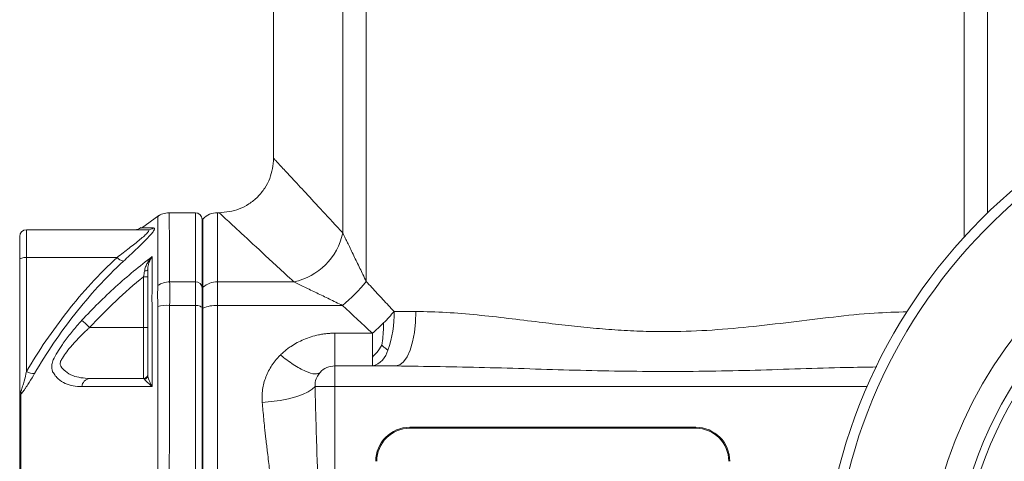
# Model space of a CAD drawing. Header units: millimetres. Extents: x 38 to 1003, y -143 to 975.
# Tile 22 of 28: x 702 to 847, y 786 to 851. Entities that reach past the tile are written whole.
import ezdxf

# ---------------------------------------------------------------- set-up
doc = ezdxf.new("R2010")
doc.units = ezdxf.units.MM

msp = doc.modelspace()

# ---------------------------------------------------------------- linework, layer by layer
at = {"color": 7, "linetype": 'Continuous', "lineweight": 15}
for p, q in [((739.76, 872.92), (739.76, 830.66)), ((749.92, 872.92), (749.92, 819.69)), ((753.36, 872.92), (753.36, 812.57)), ((722.92, 822.27), (720.34, 820.4)), ((728.26, 822.66), (724.41, 822.66)), ((729.38, 821.78), (729.26, 821.66)), ((729.26, 821.66), (729.26, 811.61)), ((731.76, 822.66), (731.51, 822.66)), ((703.46, 820.16), (703.46, 816.11)), ((721.26, 820.16), (703.46, 820.16)), ((702.46, 815.73), (702.46, 819.16)), ((702.46, 795.7), (702.46, 815.73)), ((703.46, 816.11), (703.46, 799.35)), ((716.76, 816.11), (703.46, 816.11)), ((720.66, 813.27), (721.26, 813.27)), ((720.66, 805.82), (720.66, 813.27)), ((724.49, 812.51), (728.26, 812.51)), ((728.26, 809.06), (728.26, 812.51)), ((729.38, 811.72), (729.26, 811.61)), ((729.26, 811.61), (729.26, 808.62)), ((729.38, 811.72), (729.38, 808.68)), ((731.51, 812.51), (731.51, 809.06)), ((742.73, 812.51), (731.51, 812.51)), ((724.49, 809.06), (728.26, 809.06)), ((728.26, 721.26), (728.26, 809.06)), ((729.38, 808.68), (729.26, 808.62)), ((729.26, 808.62), (729.26, 721.7)), ((729.38, 808.68), (729.38, 721.64)), ((749.85, 809.06), (731.51, 809.06)), ((731.51, 809.06), (731.51, 721.26)), ((757.45, 808.16), (760.65, 808.16)), ((712.73, 805.82), (720.66, 805.82)), ((720.66, 798.32), (720.66, 805.82)), ((720.66, 805.82), (721.26, 805.82)), ((748.76, 804.97), (748.76, 800.16)), ((748.76, 804.97), (754.26, 804.97)), ((757.72, 800.16), (748.76, 800.16)), ((748.76, 800.16), (748.76, 797.16)), ((720.79, 798.22), (720.66, 798.32)), ((746.58, 799.22), (746.45, 799)), ((745.85, 797.16), (748.76, 797.16)), ((748.76, 797.16), (748.76, 733.16)), ((759.76, 791.16), (759.76, 791.01)), ((759.76, 791.16), (801.76, 791.16)), ((801.76, 791.16), (801.76, 791.01)), ((801.76, 791.01), (759.76, 791.01))]:
    msp.add_line(p, q, dxfattribs=at)
at = {"color": 8, "linetype": 'Continuous', "lineweight": 15}
for p, q in [((841.16, 872.92), (841.16, 819.08)), ((844.61, 872.92), (844.61, 822.63)), ((728.26, 812.51), (728.26, 822.66)), ((729.38, 821.78), (729.38, 811.72)), ((731.51, 822.66), (731.51, 812.51)), ((748.76, 797.16), (826.94, 797.16))]:
    msp.add_line(p, q, dxfattribs=at)
at = {"color": 7, "linetype": 'Continuous', "lineweight": 15, "flags": 128}
for points in [[(703.46, 816.11), (703.27, 816.1), (703.08, 816.08), (702.91, 816.05), (702.76, 816), (702.63, 815.94), (702.54, 815.88), (702.48, 815.81), (702.46, 815.73)], [(720.79, 814.1), (720.89, 814.11), (720.98, 814.12), (721.06, 814.14), (721.13, 814.16), (721.19, 814.18), (721.23, 814.21), (721.25, 814.23), (721.26, 814.26)], [(728.26, 809.06), (728.46, 809.05), (728.65, 809.03), (728.82, 808.99), (728.97, 808.93), (729.09, 808.87), (729.19, 808.79), (729.24, 808.71), (729.26, 808.62)], [(760.65, 808.16), (760.59, 806.6), (760.43, 805.1), (760.15, 803.71), (759.79, 802.5), (759.35, 801.51), (758.84, 800.77), (758.29, 800.31), (757.72, 800.16)], [(712.73, 805.82), (712.54, 805.99), (712.36, 806.17), (712.18, 806.33), (712.02, 806.48), (711.88, 806.61), (711.76, 806.72), (711.66, 806.81), (711.6, 806.87)], [(738.09, 794.79), (739.42, 794.92), (740.71, 795.1), (741.93, 795.35), (743.04, 795.65), (744.01, 795.99), (744.82, 796.36), (745.44, 796.75), (745.85, 797.16)]]:
    msp.add_lwpolyline(points, dxfattribs=at)
at = {"color": 7, "linetype": 'Continuous', "lineweight": 15}
msp.add_circle((900.26, 765.16), 80, dxfattribs=at)
for centre, radius, start, end in [((900.26, 765.16), 78.5, 0, 265.9275), ((900.26, 765.16), 65, 0, 262.6388), ((728.26, 821.66), 1, 0, 90), ((731.51, 819.66), 3, 90, 135), ((703.46, 819.16), 1, 90, 180), ((719.36, 821.66), 1.5, 270.0765, 308.1435), ((721.26, 821.59), 1.43, 270.0714, 306.219), ((740.8, 821.62), 9.31, 281.9309, 348.0691), ((900.26, 765.16), 61.1, 118.7357, 241.2643), ((900.26, 765.16), 60, 118.7357, 241.2643), ((718.09, 817.27), 1.77, 221.0577, 257.1891), ((724.53, 809.24), 3.27, 90.7578, 123.3257), ((728.31, 811.55), 0.953, 3.2269, 92.8951), ((731.48, 809.33), 3.18, 89.5502, 131.2773), ((734.82, 827.6), 23.87, 309.0272, 320.9728), ((724.24, 803.22), 5.85, 87.5639, 104.9198), ((731.4, 803.61), 5.45, 88.8998, 111.7133), ((741.6, 807.87), 15.86, 340.2191, 1.0513), ((753.53, 803.12), 3.05, 283.8819, 348.384), ((748.76, 797.16), 3, 90, 136.698), ((704.43, 800.84), 1.78, 237.0057, 277.2516), ((712.9, 797.02), 1.31, 97.3003, 175.2011), ((720.66, 798.92), 0.6, 270, 0), ((720.68, 798.79), 0.582, 281.2083, 359.1417), ((701.74, 796.23), 0.922, 345.8359, 14.1641), ((759.76, 786.16), 5, 90, 180), ((801.76, 786.16), 5, 0, 90), ((759.76, 786.16), 4.85, 90, 180), ((801.76, 786.16), 4.85, 0, 90)]:
    msp.add_arc(centre, radius, start, end, dxfattribs=at)
for points, knots in [([(739.76, 830.66), (739.66, 829.65), (739.49, 828.1), (738.49, 826.24), (737.46, 824.96), (736.18, 823.93), (734.32, 822.93), (732.77, 822.77), (731.76, 822.66)], [0, 0, 0, 0, 0.2394556, 0.3683601, 0.4999992, 0.631639, 0.7605434, 1, 1, 1, 1]), ([(724.41, 822.65), (724.09, 822.63), (723.51, 822.58), (723, 822.29), (722.77, 822.16)], [0, 0, 0, 0, 0.547976, 1, 1, 1, 1]), ([(729.26, 811.61), (729.26, 813.14), (729.26, 816.22), (729.26, 819.31), (729.26, 821.24), (729.26, 821.66), (729.26, 821.66), (729.26, 821.66)], [0, 0, 0, 0, 0.249998, 0.499997, 0.749995, 0.999994, 1, 1, 1, 1]), ([(716.76, 816.11), (717.06, 816.34), (717.37, 816.57), (717.96, 817.02), (718.26, 817.25), (718.82, 817.69), (719.1, 817.9), (719.63, 818.32), (719.89, 818.52), (720.37, 818.92), (720.59, 819.11), (720.87, 819.36), (720.96, 819.45), (721.12, 819.6), (721.19, 819.68), (721.3, 819.81), (721.35, 819.87), (721.41, 819.97), (721.42, 820.02), (721.43, 820.09), (721.41, 820.12), (721.36, 820.15), (721.31, 820.16), (721.26, 820.16)], [0, 0, 0, 0, 0.125, 0.125, 0.25, 0.25, 0.375, 0.375, 0.5, 0.5, 0.625, 0.625, 0.6875, 0.6875, 0.75, 0.75, 0.8125, 0.8125, 0.875, 0.875, 0.9375, 0.9375, 1, 1, 1, 1]), ([(722.1, 820.44), (722.21, 820.44), (722.26, 820.4), (722.27, 820.29), (722.26, 820.24), (722.21, 820.12), (722.18, 820.06), (722.04, 819.84), (721.9, 819.66), (721.55, 819.27), (721.34, 819.05), (721, 818.69), (720.88, 818.57), (720.63, 818.32), (720.5, 818.2), (720.1, 817.81), (719.82, 817.54), (719.25, 816.99), (718.95, 816.71), (718.33, 816.14), (718.02, 815.84), (717.7, 815.55)], [0, 0, 0, 0, 0.125, 0.125, 0.1875, 0.1875, 0.25, 0.25, 0.375, 0.375, 0.5, 0.5, 0.5625, 0.5625, 0.625, 0.625, 0.75, 0.75, 0.875, 0.875, 1, 1, 1, 1]), ([(749.92, 819.69), (749.95, 819.63), (750.01, 819.49), (750.11, 819.28), (750.22, 819.06), (750.33, 818.84), (750.44, 818.6), (750.56, 818.35), (750.78, 817.91), (751.1, 817.25), (751.53, 816.36), (751.98, 815.43), (752.43, 814.51), (752.89, 813.55), (753.2, 812.91), (753.36, 812.57)], [0, 0, 0, 0, 0.033469, 0.06764, 0.102529, 0.138155, 0.174534, 0.211681, 0.24961, 0.368754, 0.499679, 0.619998, 0.749835, 0.868193, 1, 1, 1, 1]), ([(703.46, 799.35), (705.26, 802.41), (707.25, 805.35), (711.69, 810.98), (714.11, 813.64), (716.76, 816.11)], [0, 0, 0, 0, 0.5, 0.5, 1, 1, 1, 1]), ([(711.6, 806.87), (713.18, 808.58), (714.83, 810.21), (718.28, 813.34), (720.07, 814.83), (721.93, 816.23)], [0, 0, 0, 0, 0.5, 0.5, 1, 1, 1, 1]), ([(720.79, 814.1), (720.83, 814.32), (720.89, 814.52), (721.03, 814.91), (721.12, 815.1), (721.32, 815.45), (721.43, 815.62), (721.67, 815.94), (721.8, 816.09), (721.93, 816.23)], [0, 0, 0, 0, 0.25, 0.25, 0.5, 0.5, 0.75, 0.75, 1, 1, 1, 1]), ([(721.93, 816.23), (721.93, 816.23), (721.89, 816.17), (721.66, 815.84), (721.35, 815.23), (721.29, 814.54), (721.26, 814.26)], [0, 0, 0, 0, 0.003539, 0.117046, 0.64053, 1, 1, 1, 1]), ([(721.93, 816.23), (721.93, 815.76), (721.93, 814.37), (721.92, 812.91), (721.92, 811.59), (721.92, 811.59)], [0, 0, 0, 0, 0.341523, 0.999995, 1, 1, 1, 1]), ([(717.7, 815.55), (715.1, 813.12), (712.72, 810.51), (708.38, 804.98), (706.42, 802.08), (704.66, 799.07)], [0, 0, 0, 0, 0.5, 0.5, 1, 1, 1, 1]), ([(721.26, 798.78), (721.26, 800.63), (721.26, 802.46), (721.26, 805.17), (721.26, 806.07), (721.26, 807.18), (721.26, 807.4), (721.26, 807.74), (721.26, 807.85), (721.26, 808.06), (721.26, 808.17), (721.26, 808.68), (721.26, 809.06), (721.26, 809.57), (721.26, 809.74), (721.26, 810.03), (721.26, 810.16), (721.26, 810.39), (721.26, 810.49), (721.26, 810.7), (721.26, 811.22), (721.26, 811.72), (721.26, 812.87), (721.26, 813.6), (721.26, 814.26)], [0, 0, 0, 0, 0.25, 0.25, 0.375, 0.375, 0.40625, 0.40625, 0.421875, 0.421875, 0.4375, 0.4375, 0.5, 0.5, 0.53125, 0.53125, 0.5625, 0.5625, 0.59375, 0.59375, 0.625, 0.75, 0.75, 1, 1, 1, 1]), ([(720.66, 813.27), (719.25, 812.13), (717.89, 810.93), (715.24, 808.44), (713.97, 807.15), (712.73, 805.82)], [0, 0, 0, 0, 0.5, 0.5, 1, 1, 1, 1]), ([(721.92, 811.59), (721.92, 811.59), (721.92, 811.29), (721.88, 810.55), (721.89, 809.31), (721.92, 808.51), (721.92, 808.3), (721.92, 808.3)], [0, 0, 0, 0, 0.000013, 0.405325, 0.848676, 0.999986, 1, 1, 1, 1]), ([(722.74, 808.87), (722.73, 809.49), (722.72, 810.76), (722.73, 811.56), (722.74, 811.97)], [0, 0, 0, 0, 0.493124, 1, 1, 1, 1]), ([(722.74, 811.97), (722.74, 812), (722.74, 812.03), (722.74, 812.06), (722.74, 812.06)], [0, 0, 0, 0, 0.999704, 1, 1, 1, 1]), ([(724.49, 812.51), (724.5, 812.07), (724.53, 811.21), (724.5, 809.77), (724.49, 809.06)], [0, 0, 0, 0, 0.506377, 1, 1, 1, 1]), ([(729.26, 808.62), (729.26, 808.7), (729.26, 808.86), (729.26, 809.1), (729.26, 809.33), (729.26, 809.55), (729.26, 809.76), (729.26, 809.97), (729.26, 810.17), (729.26, 810.4), (729.26, 810.66), (729.26, 810.94), (729.26, 811.18), (729.26, 811.41), (729.26, 811.54), (729.26, 811.61)], [0, 0, 0, 0, 0.062894, 0.125462, 0.18781, 0.250046, 0.312277, 0.374613, 0.437161, 0.500027, 0.600401, 0.700144, 0.799697, 0.899502, 1, 1, 1, 1]), ([(742.73, 812.51), (743.22, 812.27), (743.76, 812.01), (744.89, 811.46), (745.49, 811.17), (746.7, 810.59), (747.32, 810.29), (748.57, 809.68), (749.21, 809.37), (749.85, 809.06)], [0, 0, 0, 0, 0.25, 0.25, 0.5, 0.5, 0.75, 0.75, 1, 1, 1, 1]), ([(753.36, 812.57), (753.63, 812.28), (754.17, 811.7), (754.98, 810.82), (755.8, 809.94), (756.62, 809.05), (757.17, 808.46), (757.45, 808.16)], [0, 0, 0, 0, 0.198267, 0.397399, 0.597398, 0.798265, 1, 1, 1, 1]), ([(722.74, 808.69), (722.74, 808.69), (722.74, 808.69), (722.74, 808.69), (722.74, 808.75), (722.74, 808.81), (722.74, 808.87)], [-0.0000000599, -0.0000000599, -0.0000000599, -0.0000000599, 0, 0, 0, 0.0002023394, 0.0002023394, 0.0002023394, 0.0002023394]), ([(722.74, 721.63), (722.74, 722.48), (722.74, 723.33), (722.74, 725.05), (722.74, 725.92), (722.75, 728.53), (722.75, 730.3), (722.75, 735.64), (722.76, 739.25), (722.76, 746.52), (722.77, 750.2), (722.77, 755.77), (722.77, 757.63), (722.77, 760.45), (722.78, 761.39), (722.78, 763.27), (722.78, 764.22), (722.78, 768.94), (722.77, 772.69), (722.77, 780.11), (722.76, 783.79), (722.76, 789.25), (722.76, 791.06), (722.75, 794.66), (722.75, 796.46), (722.75, 800.03), (722.75, 801.79), (722.74, 804.4), (722.74, 805.26), (722.74, 806.98), (722.74, 807.84), (722.74, 808.69)], [0, 0, 0, 0, 0.03125, 0.03125, 0.0625, 0.0625, 0.125, 0.125, 0.25, 0.25, 0.375, 0.375, 0.4375, 0.4375, 0.46875, 0.46875, 0.5, 0.5, 0.625, 0.625, 0.75, 0.75, 0.8125, 0.8125, 0.875, 0.875, 0.9375, 0.9375, 0.96875, 0.96875, 1, 1, 1, 1]), ([(724.49, 809.06), (724.48, 808.95), (724.49, 808.85), (724.49, 808.63), (724.49, 808.31), (724.48, 807.56), (724.48, 806.04), (724.48, 804.73), (724.47, 802.1), (724.47, 800.32), (724.46, 796.73), (724.46, 794.92), (724.45, 791.28), (724.45, 789.45), (724.43, 783.94), (724.43, 780.23), (724.41, 772.75), (724.41, 768.97), (724.41, 763.25), (724.41, 761.35), (724.41, 757.57), (724.42, 755.69), (724.43, 750.07), (724.43, 746.37), (724.45, 739.03), (724.46, 735.39), (724.47, 730), (724.47, 728.22), (724.48, 725.58), (724.48, 724.71), (724.48, 723.41), (724.48, 722.76), (724.49, 722.01), (724.49, 721.69), (724.49, 721.47), (724.48, 721.36), (724.49, 721.26)], [0, 0, 0, 0, 0.003906, 0.003906, 0.007812, 0.015625, 0.03125, 0.0625, 0.0625, 0.125, 0.125, 0.1875, 0.1875, 0.25, 0.25, 0.375, 0.375, 0.5, 0.5, 0.5625, 0.5625, 0.625, 0.625, 0.75, 0.75, 0.875, 0.875, 0.9375, 0.9375, 0.96875, 0.96875, 0.984375, 0.992188, 0.996094, 0.996094, 1, 1, 1, 1]), ([(729.26, 721.7), (729.26, 722), (729.26, 722.62), (729.26, 723.54), (729.26, 724.47), (729.26, 725.41), (729.26, 726.35), (729.26, 727.29), (729.26, 728.23), (729.26, 729.19), (729.26, 730.14), (729.26, 731.1), (729.26, 733.5), (729.26, 737.4), (729.26, 742.84), (729.26, 748.36), (729.26, 753.93), (729.26, 759.53), (729.26, 765.16), (729.26, 770.78), (729.26, 776.39), (729.26, 781.96), (729.26, 787.48), (729.26, 792.92), (729.26, 797.08), (729.26, 800.02), (729.26, 801.77), (729.26, 803.5), (729.26, 805.22), (729.26, 806.93), (729.26, 808.06), (729.26, 808.62)], [0, 0, 0, 0, 0.011374, 0.022743, 0.034108, 0.045469, 0.056828, 0.068187, 0.079546, 0.090907, 0.102271, 0.113639, 0.125012, 0.187508, 0.250008, 0.312504, 0.375005, 0.4375, 0.500001, 0.562496, 0.624997, 0.687492, 0.749993, 0.812488, 0.874989, 0.895834, 0.916665, 0.93749, 0.958316, 0.97915, 1, 1, 1, 1]), ([(707.32, 800.91), (707.32, 800.91), (707.34, 800.95), (707.73, 801.75), (708.52, 803.05), (709.88, 804.9), (710.88, 806.08), (711.47, 806.72), (711.6, 806.87)], [0, 0, 0, 0, 0.000006, 0.022611, 0.403282, 0.663757, 0.924613, 1, 1, 1, 1]), ([(712.73, 805.82), (712.61, 805.7), (711.6, 804.79), (710.08, 803.19), (708.8, 801.53), (708.36, 800.61), (708.43, 800.28), (708.67, 799.84), (709.24, 799.28), (710.56, 798.48), (711.88, 798.38), (712.73, 798.32)], [0, 0, 0, 0, 0.0352692, 0.2748073, 0.4448811, 0.4925973, 0.5346852, 0.5400697, 0.6351665, 0.7624348, 1, 1, 1, 1]), ([(755.92, 806.5), (755.91, 806.13), (755.89, 805.45), (755.8, 804.34), (755.71, 803.65), (755.65, 803.21)], [0, 0, 0, 0, 0.307844, 0.567414, 1, 1, 1, 1]), ([(740.76, 801.77), (740.84, 801.85), (741.01, 802.01), (741.26, 802.24), (741.52, 802.45), (741.78, 802.66), (742.05, 802.86), (742.52, 803.18), (743.22, 803.6), (744.2, 804.07), (745.25, 804.46), (746.19, 804.7), (746.96, 804.84), (747.55, 804.92), (748.15, 804.96), (748.55, 804.97), (748.76, 804.97)], [0, 0, 0, 0, 0.039945, 0.079335, 0.118203, 0.156583, 0.194508, 0.232014, 0.352369, 0.473299, 0.602037, 0.730595, 0.797819, 0.864343, 0.929891, 1, 1, 1, 1]), ([(754.26, 804.97), (754.26, 804.26), (754.26, 803.6), (754.26, 802.41), (754.26, 801.89), (754.26, 801.47)], [0, 0, 0, 0, 0.5, 0.5, 1, 1, 1, 1]), ([(755.65, 803.21), (755.41, 802.84), (754.97, 802.16), (754.48, 801.69), (754.26, 801.47)], [0, 0, 0, 0, 0.543085, 1, 1, 1, 1]), ([(738.09, 794.79), (738.08, 794.9), (738.07, 795.12), (738.06, 795.44), (738.06, 795.81), (738.08, 796.23), (738.16, 796.86), (738.31, 797.65), (738.61, 798.56), (739, 799.44), (739.42, 800.14), (739.79, 800.67), (740.09, 801.05), (740.41, 801.42), (740.64, 801.65), (740.76, 801.77)], [0, 0, 0, 0, 0.043048, 0.084466, 0.124296, 0.18596, 0.248646, 0.372992, 0.497737, 0.622554, 0.748029, 0.811266, 0.873826, 0.934755, 1, 1, 1, 1]), ([(740.76, 801.77), (741.37, 801.27), (742.02, 800.79), (743.28, 799.97), (743.9, 799.62), (744.98, 799.15), (745.45, 799.01), (746.17, 798.97), (746.43, 799.05), (746.58, 799.22)], [0, 0, 0, 0, 0.25, 0.25, 0.5, 0.5, 0.75, 0.75, 1, 1, 1, 1]), ([(754.26, 801.47), (754.26, 801.05), (754.26, 800.72), (754.26, 800.27), (754.26, 800.16), (754.26, 800.16)], [0, 0, 0, 0, 0.5, 0.5, 1, 1, 1, 1]), ([(707.32, 799.27), (707.32, 799.27), (707.31, 799.3), (707.21, 799.64), (707.09, 800.18), (707.26, 800.64), (707.32, 800.91), (707.32, 800.91)], [0, 0, 0, 0, 0.000021, 0.057772, 0.577968, 0.999968, 1, 1, 1, 1]), ([(702.64, 796.46), (702.67, 796.51), (702.69, 796.57), (702.74, 796.69), (702.76, 796.76), (702.82, 796.94), (702.86, 797.06), (702.97, 797.43), (703.04, 797.67), (703.24, 798.4), (703.35, 798.87), (703.46, 799.35)], [0, 0, 0, 0, 0.0625, 0.0625, 0.125, 0.125, 0.25, 0.25, 0.5, 0.5, 1, 1, 1, 1]), ([(704.66, 799.07), (704.41, 798.64), (704.14, 798.2), (703.72, 797.53), (703.58, 797.31), (703.36, 796.97), (703.29, 796.86), (703.17, 796.7), (703.14, 796.64), (703.08, 796.56), (703.06, 796.54), (703.02, 796.48), (703, 796.46), (702.98, 796.43)], [0, 0, 0, 0, 0.5, 0.5, 0.75, 0.75, 0.875, 0.875, 0.9375, 0.9375, 0.96875, 0.96875, 1, 1, 1, 1]), ([(711.6, 797.13), (711.16, 797.13), (710.73, 797.17), (709.92, 797.32), (709.53, 797.44), (708.79, 797.78), (708.44, 798), (707.98, 798.41), (707.83, 798.56), (707.63, 798.81), (707.57, 798.9), (707.44, 799.08), (707.38, 799.18), (707.32, 799.27)], [0, 0, 0, 0, 0.25, 0.25, 0.5, 0.5, 0.75, 0.75, 0.875, 0.875, 0.9375, 0.9375, 1, 1, 1, 1]), ([(712.73, 798.32), (714.7, 798.32), (717.24, 798.32), (720.03, 798.32), (720.66, 798.32)], [0, 0, 0, 0, 0.775315, 1, 1, 1, 1]), ([(721.26, 798.78), (721.26, 798.68), (721.29, 798.57), (721.36, 798.32), (721.41, 798.19), (721.53, 797.91), (721.6, 797.76), (721.75, 797.46), (721.84, 797.3), (721.93, 797.14)], [0, 0, 0, 0, 0.25, 0.25, 0.5, 0.5, 0.75, 0.75, 1, 1, 1, 1]), ([(746.4, 799), (746.38, 799), (746.35, 798.99), (746.3, 799.02), (746.27, 799.03)], [0, 0, 0, 0, 0.494361, 1, 1, 1, 1]), ([(721.93, 797.14), (720.08, 797.14), (718.28, 797.14), (714.83, 797.14), (713.18, 797.14), (711.6, 797.13)], [0, 0, 0, 0, 0.5, 0.5, 1, 1, 1, 1]), ([(720.79, 798.22), (720.83, 798.16), (720.89, 798.09), (721.04, 797.94), (721.12, 797.85), (721.32, 797.66), (721.43, 797.57), (721.67, 797.36), (721.8, 797.25), (721.93, 797.14)], [0, 0, 0, 0, 0.25, 0.25, 0.5, 0.5, 0.75, 0.75, 1, 1, 1, 1]), ([(745.85, 733.16), (745.88, 734.47), (745.91, 735.79), (745.98, 738.42), (746.02, 739.75), (746.14, 743.72), (746.23, 746.38), (746.38, 751.72), (746.45, 754.4), (746.54, 759.77), (746.57, 762.46), (746.57, 767.85), (746.54, 770.55), (746.45, 775.92), (746.38, 778.6), (746.23, 783.94), (746.14, 786.6), (746.02, 790.57), (745.98, 791.89), (745.91, 794.53), (745.88, 795.85), (745.85, 797.16)], [0, 0, 0, 0, 0.0625, 0.0625, 0.125, 0.125, 0.25, 0.25, 0.375, 0.375, 0.5, 0.5, 0.625, 0.625, 0.75, 0.75, 0.875, 0.875, 0.9375, 0.9375, 1, 1, 1, 1]), ([(702.64, 796.46), (702.58, 796.34), (702.53, 796.22), (702.48, 795.96), (702.46, 795.83), (702.46, 795.7)], [0, 0, 0, 0, 0.5, 0.5, 1, 1, 1, 1]), ([(702.64, 796.01), (702.62, 795.99), (702.6, 795.97), (702.58, 795.95), (702.58, 795.95), (702.57, 795.93), (702.56, 795.93), (702.53, 795.9), (702.52, 795.87), (702.48, 795.8), (702.46, 795.75), (702.46, 795.7)], [0, 0, 0, 0, 0.125, 0.125, 0.1875, 0.1875, 0.25, 0.25, 0.5, 0.5, 1, 1, 1, 1]), ([(702.46, 735.49), (702.46, 736.69), (702.46, 737.92), (702.46, 740.38), (702.46, 741.62), (702.46, 745.37), (702.46, 747.89), (702.46, 752.97), (702.46, 755.52), (702.46, 759.39), (702.46, 760.68), (702.46, 763.27), (702.46, 764.58), (702.46, 768.49), (702.46, 771.08), (702.46, 776.22), (702.46, 778.77), (702.46, 782.57), (702.46, 783.83), (702.46, 786.35), (702.46, 787.6), (702.46, 790.09), (702.46, 791.32), (702.46, 793.16), (702.46, 793.77), (702.46, 794.52), (702.46, 794.68), (702.46, 794.9), (702.46, 794.98), (702.46, 795.12), (702.46, 795.18), (702.46, 795.3), (702.46, 795.36), (702.46, 795.45), (702.46, 795.49), (702.46, 795.58), (702.46, 795.64), (702.46, 795.7)], [0, 0, 0, 0, 0.0625, 0.0625, 0.125, 0.125, 0.25, 0.25, 0.375, 0.375, 0.4375, 0.4375, 0.5, 0.5, 0.625, 0.625, 0.75, 0.75, 0.8125, 0.8125, 0.875, 0.875, 0.9375, 0.9375, 0.96875, 0.96875, 0.976562, 0.976562, 0.980469, 0.980469, 0.984375, 0.984375, 0.988281, 0.988281, 0.992187, 0.992187, 1, 1, 1, 1]), ([(702.64, 796.01), (702.63, 795.91), (702.62, 795.78), (702.62, 795.48), (702.63, 795.31), (702.64, 795.12)], [0, 0, 0, 0, 0.5, 0.5, 1, 1, 1, 1]), ([(702.64, 795.12), (702.64, 792.74), (702.64, 790.32), (702.63, 785.39), (702.63, 782.91), (702.62, 775.41), (702.62, 770.34), (702.62, 760.05), (702.62, 754.98), (702.63, 747.49), (702.63, 745.01), (702.64, 740.08), (702.64, 737.65), (702.64, 735.27)], [0, 0, 0, 0, 0.125, 0.125, 0.25, 0.25, 0.5, 0.5, 0.75, 0.75, 0.875, 0.875, 1, 1, 1, 1]), ([(738.09, 735.53), (738.11, 735.82), (738.16, 736.42), (738.25, 737.32), (738.34, 738.24), (738.46, 739.44), (738.63, 740.97), (738.83, 742.64), (739.06, 744.52), (739.36, 746.98), (739.75, 750.23), (740.15, 753.95), (740.57, 758.91), (740.81, 765.16), (740.57, 771.41), (740.15, 776.37), (739.75, 780.09), (739.36, 783.34), (739.06, 785.79), (738.83, 787.67), (738.63, 789.34), (738.45, 790.99), (738.31, 792.38), (738.19, 793.6), (738.12, 794.4), (738.09, 794.79)], [0, 0, 0, 0, 0.015269, 0.030897, 0.046885, 0.063234, 0.092699, 0.126224, 0.149068, 0.188991, 0.251542, 0.313892, 0.376061, 0.500003, 0.623944, 0.686113, 0.748463, 0.811014, 0.850933, 0.873779, 0.907304, 0.936768, 0.958485, 0.979562, 1, 1, 1, 1])]:
    msp.add_open_spline(points, degree=3, knots=knots, dxfattribs=at)
at = {"color": 8, "linetype": 'Continuous', "lineweight": 15}
for points, knots in [([(739.76, 830.66), (739.82, 830.59), (739.94, 830.47), (740.89, 829.44), (742.37, 827.84), (744.41, 825.64), (746.9, 822.96), (748.91, 820.78), (749.92, 819.69)], [0, 0, 0, 0, 0.16634, 0.332518, 0.499969, 0.665402, 0.832953, 1, 1, 1, 1]), ([(722.74, 812.06), (722.74, 812.06), (722.74, 813.8), (722.75, 816.16), (722.76, 818.95), (722.77, 820.77), (722.77, 821.84), (722.78, 822.28), (722.78, 822.16), (722.78, 822.16)], [0, 0, 0, 0, 0.000001, 0.245915, 0.429409, 0.612901, 0.801775, 0.990645, 1, 1, 1, 1]), ([(724.41, 822.64), (724.41, 822.65), (724.41, 822.77), (724.42, 822.34), (724.43, 821.33), (724.45, 819.51), (724.46, 817.28), (724.48, 814.9), (724.48, 813.31), (724.49, 812.51)], [0, 0, 0, 0, 0.008298, 0.191385, 0.374473, 0.562879, 0.751285, 0.875444, 1, 1, 1, 1]), ([(731.76, 822.66), (731.76, 822.66), (732.01, 822.43), (733, 821.51), (733.74, 820.83), (735.64, 819.07), (736.81, 817.99), (738.84, 816.11), (739.56, 815.44), (741.08, 814.03), (741.89, 813.29), (742.73, 812.51)], [0, 0, 0, 0, 0.25, 0.25, 0.5, 0.5, 0.75, 0.75, 0.875, 0.875, 1, 1, 1, 1]), ([(720.31, 820.44), (720.3, 820.44), (720.25, 820.44), (720.73, 820.44), (721.41, 820.44), (721.85, 820.44), (722.1, 820.44)], [0, 0, 0, 0, 0.204297, 0.618051, 0.786397, 1, 1, 1, 1]), ([(760.65, 808.16), (762.14, 808.13), (765.11, 808.07), (769.64, 807.67), (774.19, 807.17), (778.5, 806.63), (782.52, 806.15), (786.23, 805.76), (789.89, 805.45), (793.57, 805.25), (798.08, 805.17), (803.42, 805.34), (809.59, 805.87), (815.79, 806.61), (821.94, 807.36), (827.63, 807.97), (831.19, 808.07), (832.8, 808.12)], [0, 0, 0, 0, 0.0645282, 0.1286582, 0.1924668, 0.2559924, 0.3083385, 0.3584903, 0.4081151, 0.4577749, 0.5077788, 0.5907299, 0.6739468, 0.7595284, 0.8461544, 0.9307353, 1, 1, 1, 1]), ([(757.72, 800.16), (762.06, 800.1), (770.81, 799.98), (784, 799.5), (797.26, 799.28), (810.52, 799.49), (820.89, 799.9), (826.83, 799.99), (828.36, 800.01)], [0, 0, 0, 0, 0.184908, 0.372742, 0.55995, 0.747159, 0.934997, 1, 1, 1, 1]), ([(746.45, 799), (746.27, 798.76), (745.87, 798.22), (745.86, 797.54), (745.85, 797.16)], [0, 0, 0, 0, 0.433083, 1, 1, 1, 1])]:
    msp.add_open_spline(points, degree=3, knots=knots, dxfattribs=at)
at = {"color": 7, "linetype": 'Continuous', "lineweight": 15}
for points in [[(720.66, 813.27), (720.71, 813.55), (720.75, 813.83), (720.79, 814.1)], [(749.85, 809.06), (751.31, 807.71), (752.78, 806.34), (754.26, 804.97)], [(721.92, 808.3), (721.92, 804.67), (721.93, 800.95), (721.93, 797.14)], [(755.92, 806.5), (756.47, 807.04), (756.98, 807.61), (757.45, 808.16)], [(754.26, 804.97), (754.82, 805.44), (755.38, 805.96), (755.92, 806.5)], [(755.65, 803.21), (755.72, 803.14), (755.87, 803.01), (756.07, 802.84), (756.27, 802.68), (756.42, 802.57), (756.52, 802.5)], [(702.98, 796.43), (702.86, 796.28), (702.75, 796.13), (702.64, 796.01)]]:
    msp.add_open_spline(points, degree=3, dxfattribs=at)

doc.saveas('drawing.dxf')
